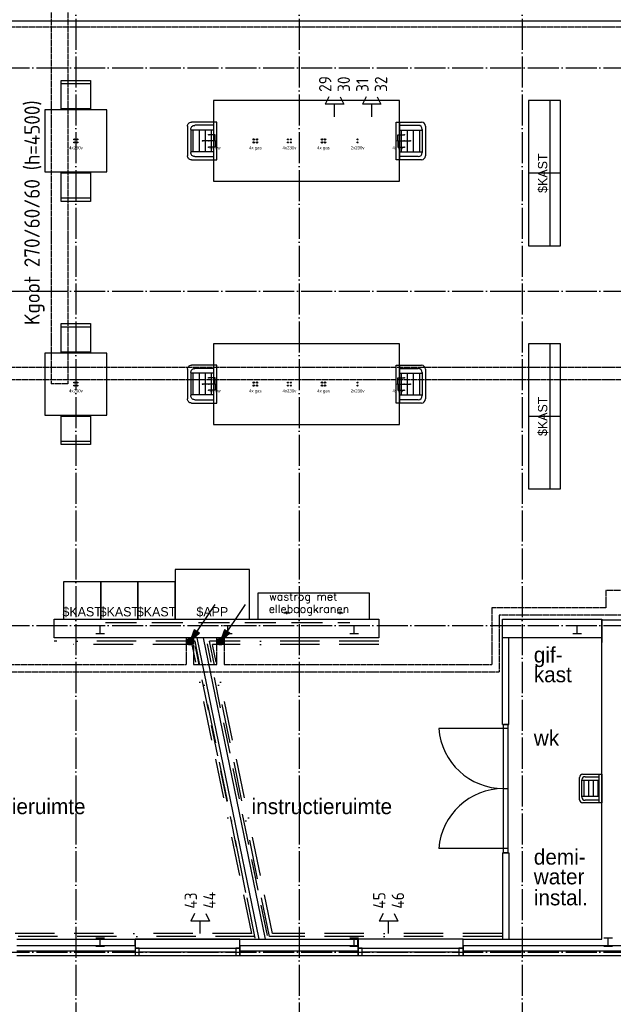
# Model space of a CAD drawing. Extents: x 0 to 1189, y 0 to 841.
# Tile 10 of 27: x 471 to 567, y 200 to 358. Entities that reach past the tile are written whole.
import ezdxf
from ezdxf.enums import TextEntityAlignment as Align

# ---------------------------------------------------------------- set-up
doc = ezdxf.new("R2010")
doc.units = 0
doc.header["$MEASUREMENT"] = 0
for name, pattern in [('B0304', [6, 5, -0.5, 0, -0.5]), ('B0704', [7.5, 5, -2.5]), ('E0001', [1, 1, 0]), ('E0002', [22.225, 6.35, -3.175, 6.35, -3.175, 0, -3.175])]:
    doc.linetypes.add(name, pattern=pattern)
doc.layers.get('0').update_dxf_attribs({"linetype": 'CONTINUOUS'})
for name, color, linetype in [('A--L22', 1, 'CONTINUOUS'), ('A--L72', 1, 'CONTINUOUS'), ('GOTEN', 3, 'CONTINUOUS'), ('LABTAFELS', 7, 'CONTINUOUS'), ('VITELCODERING', 5, 'CONTINUOUS'), ('VITELDATA', 1, 'CONTINUOUS')]:
    doc.layers.add(name, color=color, linetype=linetype)
doc.styles.add('GBB_ISOP', font='b-gbp3.shx')
doc.styles.add('ROMANSCURSIEF', font='romans.shx', dxfattribs={"oblique": 15, "height": 300})
doc.styles.get("Standard").update_dxf_attribs({"font": 'ISO'})

# ---------------------------------------------------------------- blocks, each defined once
blk = doc.blocks.new('ESK1202A')
at = {"color": 0, "linetype": 'Continuous'}
blk.add_line((4, 6), (0, 0), dxfattribs=at)
at = {"color": 0}
for points in [[(0, 0), (1.53, 1.39), (0.69, 1.94), (0, 0)], [(1.11, 1.66), (1.11, 1.66)]]:
    blk.add_lwpolyline(points, dxfattribs=at)
for points in [[(0.23, 0.34), (1.36, 1.37), (0.74, 1.79)], [(0.46, 0.69), (1.2, 1.36), (0.8, 1.63)], [(0.69, 1.03), (1.04, 1.35), (0.85, 1.48)]]:
    blk.add_lwpolyline(points, close=True, dxfattribs=at)
for radius in [0.5, 0.4, 0.3, 0.2, 0.1]:
    blk.add_circle((0, 0), radius, dxfattribs=at)
at = {"flags": 1}
blk.add_attdef('LD', (4, 0), '', height=1.8, dxfattribs=at)
blk = doc.blocks.new('$DAT003')
for p, q in [((0, 0), (2, 0)), ((3.2, 0.9), (2, 1.5)), ((2, -1.5), (2, 1.5)), ((3.2, -0.9), (2, -1.5))]:
    blk.add_line(p, q)

msp = doc.modelspace()

# ---------------------------------------------------------------- linework, layer by layer
at = {"color": 8, "linetype": 'B0304'}
for p, q in [((480.24, 773.28), (480.24, 152.37)), ((516.24, 773.28), (516.24, 152.37)), ((552.24, 773.28), (552.24, 152.37)), ((156.67, 350.58), (802.26, 350.58)), ((156.67, 314.58), (802.26, 314.58)), ((156.67, 260.68), (802.26, 260.68)), ((156.67, 207.98), (802.26, 207.98))]:
    msp.add_line(p, q, dxfattribs=at)
at = {"color": 8, "ltscale": 5}
msp.add_line((191.38, 358.14), (667.44, 358.14), dxfattribs=at)
at = {"color": 8, "linetype": 'ByBlock'}
for p, q in [((483.44, 260.68), (484.84, 260.68)), ((484.14, 259.35), (484.14, 260.68)), ((504.07, 260.68), (505.47, 260.68)), ((504.77, 259.35), (504.77, 260.68)), ((524.44, 260.68), (525.84, 260.68)), ((525.14, 259.35), (525.14, 260.68)), ((560.44, 260.68), (561.84, 260.68)), ((561.14, 259.35), (561.14, 260.68)), ((483.44, 259.35), (484.84, 259.35)), ((504.07, 259.35), (505.47, 259.35)), ((524.44, 259.35), (525.84, 259.35)), ((560.44, 259.35), (561.84, 259.35)), ((549.22, 244.05), (549.22, 244.72)), ((549.97, 244.72), (549.22, 244.72)), ((549.97, 244.05), (549.97, 244.72)), ((549.22, 244.05), (538.79, 244.05)), ((549.97, 244.05), (549.22, 244.05)), ((549.22, 224.71), (538.79, 224.71)), ((549.97, 224.71), (549.22, 224.71)), ((549.22, 224.04), (549.22, 224.71)), ((549.97, 224.04), (549.22, 224.04)), ((549.97, 224.04), (549.97, 224.71)), ((483.44, 210.31), (484.84, 210.31)), ((484.14, 208.98), (484.14, 210.31)), ((524.44, 210.31), (525.84, 210.31)), ((525.14, 208.98), (525.14, 210.31)), ((565.44, 210.31), (566.84, 210.31)), ((566.14, 208.98), (566.14, 210.31)), ((483.44, 208.98), (484.84, 208.98)), ((490.45, 208.62), (489.78, 208.62)), ((489.78, 208.62), (489.78, 207.48)), ((490.45, 208.62), (506.03, 208.62)), ((490.45, 207.48), (490.45, 208.62)), ((490.45, 208.05), (506.03, 208.05)), ((506.7, 208.62), (506.03, 208.62)), ((506.03, 208.62), (506.03, 207.48)), ((506.7, 207.48), (506.7, 208.62)), ((524.44, 208.98), (525.84, 208.98)), ((526.45, 208.62), (525.78, 208.62)), ((525.78, 208.62), (525.78, 207.48)), ((526.45, 207.48), (526.45, 208.62)), ((526.45, 208.62), (542.03, 208.62)), ((526.45, 208.05), (542.03, 208.05)), ((542.7, 208.62), (542.03, 208.62)), ((542.03, 208.62), (542.03, 207.48)), ((542.7, 207.48), (542.7, 208.62)), ((565.44, 208.98), (566.84, 208.98)), ((489.78, 207.48), (490.45, 207.48)), ((490.45, 207.48), (506.03, 207.48)), ((506.03, 207.48), (506.7, 207.48)), ((525.78, 207.48), (526.45, 207.48)), ((526.45, 207.48), (542.03, 207.48)), ((542.03, 207.48), (542.7, 207.48))]:
    msp.add_line(p, q, dxfattribs=at)
at = {"color": 8}
for p, q in [((549.09, 261.68), (565.09, 261.68)), ((549.09, 258.68), (549.09, 261.68)), ((565.09, 261.68), (565.09, 257.93)), ((565.09, 261.58), (610.1, 261.58)), ((565.09, 210.08), (565.09, 261.58)), ((565.09, 258.68), (549.09, 258.68)), ((549.09, 244.72), (549.09, 258.68)), ((550.09, 244.72), (550.09, 258.68)), ((549.09, 244.72), (550.09, 244.72)), ((549.22, 234.38), (549.22, 244.05)), ((549.97, 234.38), (549.97, 244.05)), ((561.99, 236.68), (564.69, 236.68)), ((564.69, 232.08), (564.69, 236.68)), ((564.69, 236.68), (565.09, 236.68)), ((565.09, 236.68), (565.09, 232.08)), ((561.49, 232.58), (561.49, 236.18)), ((561.89, 232.98), (561.89, 235.78)), ((564.69, 235.69), (561.89, 235.69)), ((562.21, 235.69), (562.21, 233.07)), ((562.39, 236.28), (564.69, 236.28)), ((562.96, 235.69), (562.96, 233.07)), ((563.7, 235.69), (563.7, 233.07)), ((564.45, 235.69), (564.45, 233.07)), ((549.22, 234.38), (549.97, 234.38)), ((549.22, 224.71), (549.22, 234.38)), ((549.97, 234.38), (549.97, 234.38)), ((549.97, 224.71), (549.97, 234.38)), ((564.69, 233.07), (561.89, 233.07)), ((564.69, 232.08), (561.99, 232.08)), ((564.69, 232.48), (562.39, 232.48)), ((565.09, 232.08), (564.69, 232.08)), ((549.09, 224.04), (549.09, 210.08)), ((549.09, 224.04), (550.09, 224.04)), ((550.09, 224.04), (550.09, 210.08)), ((470.7, 210.08), (525.74, 210.08)), ((506.7, 210.08), (489.78, 210.08)), ((489.78, 210.08), (489.78, 208.62)), ((489.78, 209.08), (489.78, 210.08)), ((506.7, 208.62), (506.7, 210.08)), ((506.7, 209.08), (506.7, 210.08)), ((525.74, 209.08), (525.74, 210.08)), ((525.74, 209.08), (525.74, 210.08)), ((525.78, 210.08), (525.78, 208.62)), ((542.7, 210.08), (525.78, 210.08)), ((525.78, 209.08), (525.78, 210.08)), ((542.7, 208.62), (542.7, 210.08)), ((542.7, 209.08), (542.7, 210.08)), ((542.74, 210.08), (565.09, 210.08)), ((542.74, 209.08), (542.74, 210.08)), ((542.74, 209.08), (542.74, 210.08)), ((470.7, 209.08), (489.78, 209.08)), ((470.7, 208.23), (489.78, 208.23)), ((489.78, 209.08), (489.78, 207.48)), ((489.78, 208.62), (506.7, 208.62)), ((506.7, 209.08), (525.74, 209.08)), ((506.7, 209.08), (506.7, 207.48)), ((506.7, 208.23), (525.74, 208.23)), ((525.74, 209.08), (525.74, 207.48)), ((525.74, 209.08), (525.74, 207.48)), ((525.78, 209.08), (525.78, 207.48)), ((525.78, 208.62), (542.7, 208.62)), ((542.7, 209.08), (542.7, 207.48)), ((542.74, 209.08), (588.39, 209.08)), ((542.74, 209.08), (542.74, 207.48)), ((542.74, 209.08), (542.74, 207.48)), ((542.74, 208.23), (588.39, 208.23)), ((470.7, 207.48), (525.74, 207.48)), ((542.74, 207.48), (588.39, 207.48))]:
    msp.add_line(p, q, dxfattribs=at)
at = {"color": 8, "linetype": 'ByBlock'}
for centre, start, end in [((549.22, 244.83), 184.306, 270), ((549.22, 223.92), 90, 175.694)]:
    msp.add_arc(centre, 10.45, start, end, dxfattribs=at)
at = {"color": 8}
for centre, start, end in [((561.99, 236.18), 90, 180), ((562.39, 235.78), 90, 180), ((561.99, 232.58), 180, 270), ((562.39, 232.98), 180, 270)]:
    msp.add_arc(centre, 0.5, start, end, dxfattribs=at)
at = {"layer": 'A--L22', "color": 8}
for p, q in [((499.74, 258.68), (509.74, 210.08)), ((500.76, 258.68), (510.76, 210.08))]:
    msp.add_line(p, q, dxfattribs=at)
at = {"layer": 'A--L72', "color": 8, "linetype": 'B0704'}
for p, q in [((509.19, 210.27), (499.52, 257.29)), ((511.15, 210.67), (501.48, 257.69))]:
    msp.add_line(p, q, dxfattribs=at)
at = {"layer": 'GOTEN', "linetype": 'E0001'}
for p, q in [((476.23, 478.29), (476.23, 299.63)), ((478.93, 478.29), (478.93, 299.63)), ((659.59, 357.14), (199.66, 357.14)), ((659.59, 302.26), (328.33, 302.26)), ((659.59, 300.26), (328.33, 300.26)), ((478.93, 299.63), (476.23, 299.63)), ((618.62, 266.33), (565.72, 266.33)), ((565.72, 266.33), (565.72, 263.53)), ((547.32, 263.53), (547.32, 254.39)), ((565.72, 263.53), (547.32, 263.53)), ((622.62, 262.33), (548.52, 262.33)), ((548.52, 262.33), (548.52, 253.19)), ((498.03, 258.67), (498.03, 254.39)), ((498.03, 258.67), (499.23, 258.67)), ((499.23, 258.67), (499.23, 254.39)), ((502.94, 258.67), (502.94, 254.39)), ((502.94, 258.67), (504.14, 258.67)), ((504.14, 258.67), (504.14, 254.39)), ((330.62, 254.39), (498.03, 254.39)), ((499.23, 254.39), (502.97, 254.39)), ((504.14, 254.39), (547.32, 254.39)), ((330.12, 253.19), (548.52, 253.19))]:
    msp.add_line(p, q, dxfattribs=at)
at = {"layer": 'GOTEN', "color": 4, "linetype": 'E0002'}
for p, q in [((499.48, 258.12), (476.75, 258.12)), ((498.98, 257.62), (476.75, 257.62))]:
    msp.add_line(p, q, dxfattribs=at)
at = {"layer": 'GOTEN', "linetype": 'E0002'}
for p, q in [((508.63, 211.01), (498.98, 257.62)), ((509.13, 210.51), (499.48, 258.12)), ((511.45, 210.51), (501.8, 258.12)), ((529.09, 258.12), (501.8, 258.12)), ((511.95, 211.01), (502.3, 257.62)), ((529.09, 257.62), (502.3, 257.62)), ((508.63, 211.01), (453.77, 211.01)), ((509.13, 210.51), (453.77, 210.51)), ((549, 210.51), (511.45, 210.51)), ((549, 211.01), (511.95, 211.01))]:
    msp.add_line(p, q, dxfattribs=at)
at = {"layer": 'LABTAFELS'}
for p, q in [((477.88, 348.03), (482.61, 348.03)), ((502.44, 341.83), (498.9, 341.83)), ((502.44, 341.3), (499.42, 341.3)), ((502.44, 341.83), (502.44, 335.73)), ((502.97, 341.83), (502.44, 341.83)), ((502.97, 335.73), (502.97, 341.83)), ((531.92, 341.83), (532.44, 341.83)), ((531.92, 335.73), (531.92, 341.83)), ((532.44, 341.83), (535.99, 341.83)), ((532.44, 341.83), (532.44, 335.73)), ((532.44, 341.3), (535.46, 341.3)), ((498.24, 341.16), (498.24, 336.39)), ((498.77, 340.63), (498.77, 336.92)), ((502.44, 340.52), (498.77, 340.52)), ((499.18, 337.04), (499.18, 340.52)), ((500.16, 337.04), (500.16, 340.52)), ((501.14, 337.04), (501.14, 340.52)), ((502.12, 337.04), (502.12, 340.52)), ((532.44, 340.52), (536.12, 340.52)), ((532.77, 337.04), (532.77, 340.52)), ((533.75, 337.04), (533.75, 340.52)), ((534.72, 337.04), (534.72, 340.52)), ((535.71, 337.04), (535.71, 340.52)), ((536.12, 340.63), (536.12, 336.92)), ((536.64, 341.16), (536.64, 336.39)), ((502.44, 337.04), (498.77, 337.04)), ((532.44, 337.04), (536.12, 337.04)), ((498.9, 335.73), (502.44, 335.73)), ((499.42, 336.26), (502.44, 336.26)), ((502.44, 335.73), (502.97, 335.73)), ((532.44, 335.73), (531.92, 335.73)), ((535.46, 336.26), (532.44, 336.26)), ((535.99, 335.73), (532.44, 335.73)), ((482.61, 329.53), (477.88, 329.53)), ((477.88, 308.83), (482.61, 308.83)), ((498.24, 301.96), (498.24, 297.19)), ((502.44, 302.63), (498.9, 302.63)), ((502.44, 302.1), (499.42, 302.1)), ((502.44, 302.63), (502.44, 296.53)), ((502.97, 302.63), (502.44, 302.63)), ((502.97, 296.53), (502.97, 302.63)), ((531.92, 302.63), (532.44, 302.63)), ((531.92, 296.53), (531.92, 302.63)), ((532.44, 302.63), (535.99, 302.63)), ((532.44, 302.63), (532.44, 296.53)), ((532.44, 302.1), (535.46, 302.1)), ((536.64, 301.96), (536.64, 297.19)), ((498.77, 301.43), (498.77, 297.72)), ((502.44, 301.32), (498.77, 301.32)), ((499.18, 297.84), (499.18, 301.32)), ((500.16, 297.84), (500.16, 301.32)), ((501.14, 297.84), (501.14, 301.32)), ((502.12, 297.84), (502.12, 301.32)), ((532.44, 301.32), (536.12, 301.32)), ((532.77, 297.84), (532.77, 301.32)), ((533.75, 297.84), (533.75, 301.32)), ((534.72, 297.84), (534.72, 301.32)), ((535.71, 297.84), (535.71, 301.32)), ((536.12, 301.43), (536.12, 297.72)), ((502.44, 297.84), (498.77, 297.84)), ((499.42, 297.06), (502.44, 297.06)), ((532.44, 297.84), (536.12, 297.84)), ((535.46, 297.06), (532.44, 297.06)), ((498.9, 296.53), (502.44, 296.53)), ((502.44, 296.53), (502.97, 296.53)), ((532.44, 296.53), (531.92, 296.53)), ((535.99, 296.53), (532.44, 296.53)), ((482.61, 290.33), (477.88, 290.33))]:
    msp.add_line(p, q, dxfattribs=at)
at = {"layer": 'LABTAFELS', "color": 8}
for p, q in [((532.44, 345.28), (502.44, 345.28)), ((502.44, 345.28), (502.44, 332.28)), ((532.44, 332.28), (532.44, 345.28)), ((553.24, 345.28), (553.24, 321.88)), ((558.44, 345.28), (553.24, 345.28)), ((556.74, 321.88), (556.74, 345.28)), ((558.44, 321.88), (558.44, 345.28)), ((485.24, 343.78), (475.24, 343.78)), ((475.24, 343.78), (475.24, 333.78)), ((485.24, 333.78), (485.24, 343.78)), ((475.24, 333.78), (485.24, 333.78)), ((558.44, 333.58), (553.24, 333.58)), ((502.44, 332.28), (532.44, 332.28)), ((553.24, 321.88), (558.44, 321.88)), ((532.44, 306.08), (502.44, 306.08)), ((502.44, 306.08), (502.44, 293.08)), ((532.44, 293.08), (532.44, 306.08)), ((553.24, 306.08), (553.24, 282.68)), ((558.44, 306.08), (553.24, 306.08)), ((556.74, 282.68), (556.74, 306.08)), ((558.44, 282.68), (558.44, 306.08)), ((485.24, 304.58), (475.24, 304.58)), ((475.24, 304.58), (475.24, 294.58)), ((485.24, 294.58), (485.24, 304.58)), ((475.24, 294.58), (485.24, 294.58)), ((558.44, 294.38), (553.24, 294.38)), ((502.44, 293.08), (532.44, 293.08)), ((553.24, 282.68), (558.44, 282.68)), ((508.25, 269.68), (496.25, 269.68)), ((496.25, 269.68), (496.25, 261.68)), ((508.25, 261.68), (508.25, 269.68)), ((484.25, 267.68), (478.25, 267.68)), ((478.25, 267.68), (478.25, 261.68)), ((484.25, 261.68), (484.25, 267.68)), ((484.25, 267.68), (484.25, 261.68)), ((490.25, 267.68), (484.25, 267.68)), ((490.25, 261.68), (490.25, 267.68)), ((490.25, 267.68), (490.25, 261.68)), ((496.25, 267.68), (490.25, 267.68)), ((496.25, 261.68), (496.25, 267.68)), ((527.59, 265.88), (509.6, 265.88)), ((509.6, 265.88), (509.6, 261.68)), ((527.59, 261.68), (527.59, 265.88)), ((513.82, 262.69), (514.76, 262.69)), ((514.29, 262.47), (514.29, 262.92)), ((522.43, 262.69), (523.37, 262.69)), ((522.9, 262.47), (522.9, 262.92)), ((476.75, 261.68), (529.09, 261.68)), ((476.75, 258.68), (476.75, 261.68)), ((478.25, 261.68), (484.25, 261.68)), ((484.25, 261.68), (490.25, 261.68)), ((490.25, 261.68), (496.25, 261.68)), ((496.25, 261.68), (508.25, 261.68)), ((509.6, 261.68), (527.59, 261.68)), ((529.09, 261.68), (529.09, 258.68)), ((529.09, 258.68), (476.75, 258.68))]:
    msp.add_line(p, q, dxfattribs=at)
at = {"layer": 'LABTAFELS', "color": 8, "linetype": 'B0704'}
msp.add_line((485, 261.15), (524.44, 261.15), dxfattribs=at)
at = {"layer": 'LABTAFELS'}
for points in [[(477.88, 343.93), (477.88, 348.53), (482.61, 348.53), (482.61, 343.93)], [(482.61, 333.63), (482.61, 329.03), (477.88, 329.03), (477.88, 333.63)], [(477.88, 304.73), (477.88, 309.33), (482.61, 309.33), (482.61, 304.73)], [(482.61, 294.43), (482.61, 289.83), (477.88, 289.83), (477.88, 294.43)]]:
    msp.add_lwpolyline(points, close=True, dxfattribs=at)
for points in [[(502.69, 338.78), (502.69, 339.78), (501.69, 339.78)], [(532.19, 338.78), (532.19, 339.78), (533.19, 339.78)], [(502.69, 338.78), (500.69, 338.78)], [(502.69, 338.78), (502.69, 337.78), (501.69, 337.78)], [(532.19, 338.78), (534.19, 338.78)], [(532.19, 338.78), (532.19, 337.78), (533.19, 337.78)], [(502.69, 299.58), (502.69, 300.58), (501.69, 300.58)], [(532.19, 299.58), (532.19, 300.58), (533.19, 300.58)], [(502.69, 299.58), (500.69, 299.58)], [(502.69, 299.58), (502.69, 298.58), (501.69, 298.58)], [(532.19, 299.58), (534.19, 299.58)], [(532.19, 299.58), (532.19, 298.58), (533.19, 298.58)]]:
    msp.add_lwpolyline(points, dxfattribs=at)
for centre, radius in [((501.69, 339.78), 0.06), ((533.19, 339.78), 0.06), ((479.99, 339.03), 0.08), ((479.99, 338.53), 0.08), ((480.49, 339.03), 0.08), ((480.49, 338.53), 0.08), ((500.69, 338.78), 0.06), ((501.69, 338.78), 0.06), ((502.69, 338.78), 0.06), ((508.94, 339.03), 0.11), ((508.94, 338.53), 0.11), ((509.44, 339.03), 0.11), ((509.44, 338.53), 0.11), ((514.44, 339.03), 0.08), ((514.44, 338.53), 0.08), ((514.94, 339.03), 0.08), ((514.94, 338.53), 0.08), ((519.94, 339.03), 0.11), ((519.94, 338.53), 0.11), ((520.44, 339.03), 0.11), ((520.44, 338.53), 0.11), ((525.69, 339.03), 0.08), ((525.69, 338.53), 0.08), ((532.19, 338.78), 0.06), ((533.19, 338.78), 0.06), ((534.19, 338.78), 0.06), ((501.69, 337.78), 0.06), ((533.19, 337.78), 0.06), ((501.69, 300.58), 0.06), ((533.19, 300.58), 0.06), ((479.99, 299.83), 0.08), ((479.99, 299.33), 0.08), ((480.49, 299.83), 0.08), ((480.49, 299.33), 0.08), ((500.69, 299.58), 0.06), ((501.69, 299.58), 0.06), ((501.69, 298.58), 0.06), ((502.69, 299.58), 0.06), ((508.94, 299.83), 0.11), ((508.94, 299.33), 0.11), ((509.44, 299.83), 0.11), ((509.44, 299.33), 0.11), ((514.44, 299.83), 0.08), ((514.44, 299.33), 0.08), ((514.94, 299.83), 0.08), ((514.94, 299.33), 0.08), ((519.94, 299.83), 0.11), ((519.94, 299.33), 0.11), ((520.44, 299.83), 0.11), ((520.44, 299.33), 0.11), ((525.69, 299.83), 0.08), ((525.69, 299.33), 0.08), ((532.19, 299.58), 0.06), ((533.19, 299.58), 0.06), ((533.19, 298.58), 0.06), ((534.19, 299.58), 0.06)]:
    msp.add_circle(centre, radius, dxfattribs=at)
at = {"layer": 'LABTAFELS', "extrusion": (0, 0, -1)}
for centre, start_param, end_param in [((498.9, 341.16), 1.570796, 3.141593), ((499.42, 340.63), 1.570796, 3.141593), ((499.42, 336.92), 6.283185, 7.853982), ((498.9, 336.39), 6.283185, 7.853982), ((498.9, 301.96), 1.570796, 3.141593), ((499.42, 301.43), 1.570796, 3.141593), ((498.9, 297.19), 6.283185, 7.853982), ((499.42, 297.72), 6.283185, 7.853982)]:
    msp.add_ellipse(centre, major_axis=(0, -0.663), ratio=0.989752, start_param=start_param, end_param=end_param, dxfattribs=at)
at = {"layer": 'LABTAFELS'}
for centre, start_param, end_param in [((535.46, 340.63), 4.712389, 6.283185), ((535.99, 341.16), 4.712389, 6.283185), ((535.46, 336.92), 3.141593, 4.712389), ((535.99, 336.39), 3.141593, 4.712389), ((535.46, 301.43), 4.712389, 6.283185), ((535.99, 301.96), 4.712389, 6.283185), ((535.46, 297.72), 3.141593, 4.712389), ((535.99, 297.19), 3.141593, 4.712389)]:
    msp.add_ellipse(centre, major_axis=(0, 0.663), ratio=0.989752, start_param=start_param, end_param=end_param, dxfattribs=at)

# ---------------------------------------------------------------- block references
at = {"layer": 'GOTEN', "linetype": 'E0001'}
for p in [(498.63, 258.03), (503.54, 258.03)]:
    msp.add_blockref('ESK1202A', p, dxfattribs=at)
at = {"layer": 'VITELDATA', "rotation": 90}
for p in [(521.96, 342.68), (527.96, 342.68), (500.28, 211.01), (530.69, 211.01)]:
    msp.add_blockref('$DAT003', p, dxfattribs=at)

# ---------------------------------------------------------------- texts
at = {"color": 8, "style": 'GBB_ISOP'}
for s, p in [('gif-', (554.12, 254.69)), ('kast', (554.12, 251.51)), ('wk', (554.12, 241.29)), ('instructieruimte', (459.13, 230.25)), ('instructieruimte', (508.59, 230.25)), ('demi-', (554.12, 222.11)), ('water', (554.12, 218.93)), ('instal.', (554.12, 215.55))]:
    msp.add_text(s, height=2.5, dxfattribs=at).set_placement(p)
at = {"layer": 'GOTEN', "color": 4, "linetype": 'E0001'}
msp.add_text('Kgoot 270/60/60 (h=4500)', height=2.5, rotation=90, dxfattribs=at).set_placement((474.42, 309.1))
at = {"layer": 'LABTAFELS', "style": 'GBB_ISOP'}
for s, p in [('4x230v', (480.24, 337.28)), ('4x kw', (502.69, 337.28)), ('4x gas', (509.19, 337.28)), ('4x230v', (514.69, 337.28)), ('4x gas', (520.19, 337.28)), ('2x230v', (525.69, 337.28)), ('4x kw', (532.19, 337.28)), ('4x230v', (480.24, 298.08)), ('4x kw', (502.69, 298.08)), ('4x gas', (509.19, 298.08)), ('4x230v', (514.69, 298.08)), ('4x gas', (520.19, 298.08)), ('2x230v', (525.69, 298.08)), ('4x kw', (532.19, 298.08))]:
    msp.add_text(s, height=0.5, dxfattribs=at).set_placement(p, align=Align.BOTTOM_CENTER)
at = {"layer": 'LABTAFELS', "color": 8, "style": 'ROMANSCURSIEF'}
for s, p in [('wastrog met', (511.42, 264.7)), ('elleboogkranen', (511.35, 262.7))]:
    msp.add_text(s, height=1.3, dxfattribs=at).set_placement(p)
at = {"layer": 'LABTAFELS', "color": 8, "style": 'GBB_ISOP'}
for p in [(556.74, 333.58), (556.74, 294.38)]:
    msp.add_attdef('$KAST', text='Vitrinekast', height=1.5, rotation=90, dxfattribs=at).set_placement(p, align=Align.BOTTOM_CENTER)
for tag, text, p in [('$KAST', 'Koelkast', (481.25, 261.68)), ('$KAST', 'Koelkast', (487.25, 261.68)), ('$KAST', 'Koelkast', (493.25, 261.68)), ('$APP', 'IJsmachine', (502.25, 261.68))]:
    msp.add_attdef(tag, text=text, height=1.5, dxfattribs=at).set_placement(p, align=Align.BOTTOM_CENTER)
at = {"layer": 'VITELCODERING'}
for s, p in [('29', (521.46, 346.68)), ('30', (524.46, 346.68)), ('31', (527.46, 346.68)), ('32', (530.46, 346.68)), ('43', (499.78, 215.01)), ('44', (502.78, 215.01)), ('45', (530.19, 215.01)), ('46', (533.19, 215.01))]:
    msp.add_text(s, height=2, rotation=90, dxfattribs=at).set_placement(p)

doc.saveas('drawing.dxf')
